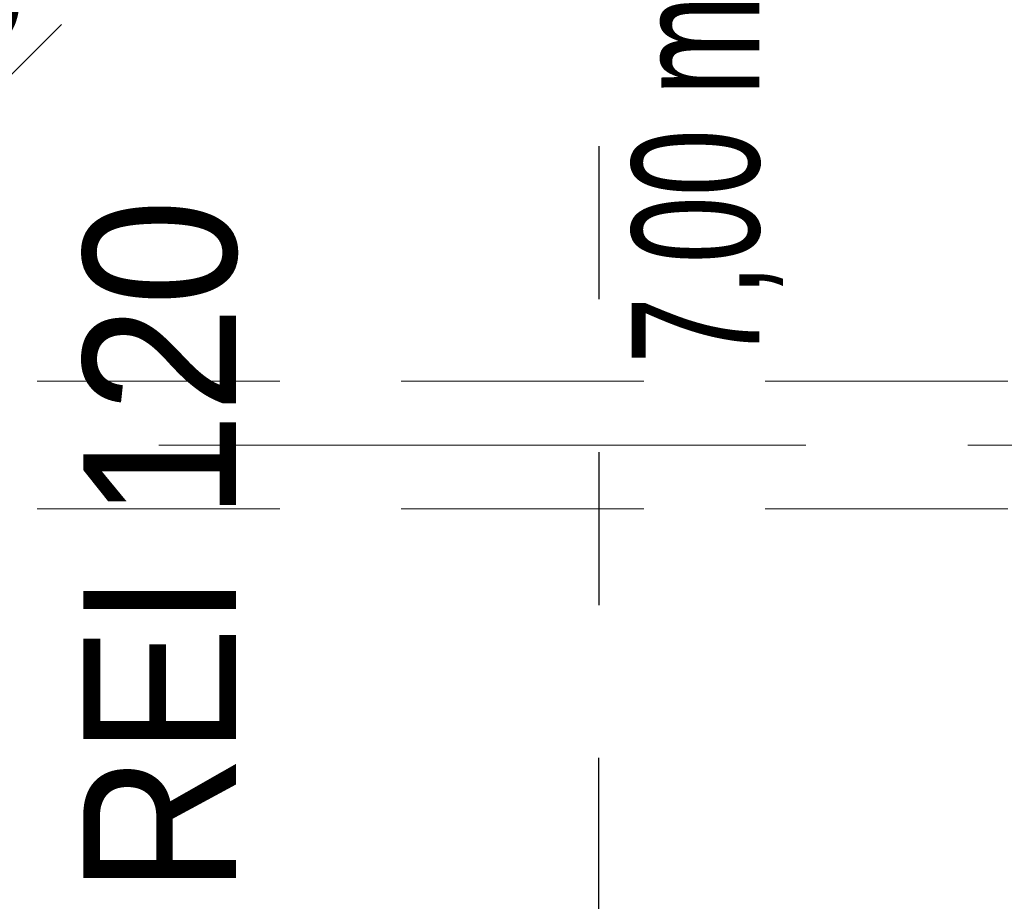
# Model space of a CAD drawing. Header units: centimetres. Extents: x -1631 to 1829, y -257 to 3158.
# Tile 50 of 129: x 299 to 492, y 799 to 972. Entities that reach past the tile are written whole.
import ezdxf

# ---------------------------------------------------------------- set-up
doc = ezdxf.new("R2010")
doc.units = ezdxf.units.CM
for name, pattern in [('Dash', [60, 30, -30]), ('Oś', [222.25, 127, -31.75, 31.75, -31.75]), ('Ukryte', [71.438, 47.625, -23.813])]:
    doc.linetypes.add(name, pattern=pattern)
for name, color, linetype, lineweight in [('A-ANNO-DIMS', 211, 'Continuous', 13), ('A-ANNO-DIMS-100', 211, 'Continuous', 13), ('A-DETL', 90, 'Continuous', 9), ('A-DETL-HDLN', 90, 'Ukryte', 9), ('G-ANNO-TEXT', 231, 'Continuous', 13), ('S-GRID', 1, 'Continuous', 13)]:
    doc.layers.add(name, color=color, linetype=linetype, lineweight=lineweight)
doc.styles.add('Arial Narrow_4', font='ARIALN.TTF', dxfattribs={"height": 25})
doc.styles.add('Arial Narrow_5', font='ARIALN.TTF', dxfattribs={"height": 20})
doc.styles.add('Arial_9', font='arial.ttf', dxfattribs={"width": 0.9, "height": 30})
doc.dimstyles.new('Diagonal_1_100__0__wewnętrzne', dxfattribs={"dimscale": 30.48, "dimtxt": 20.468619, "dimasz": 0.656168, "dimexe": 0.164042, "dimexo": 0.0625, "dimgap": 0.032808, "dimtad": 1, "dimdec": 0, "dimdsep": 46, "dimtxsty": 'Arial Narrow_5', "dimblk1": 'OBLIQUE', "dimblk2": 'OBLIQUE', "dimsah": 1, "dimcen": 0.09, "dimazin": 0, "dimtfac": 1, "dimtdec": 4, "dimtix": 1, "dimtmove": 0, "dimatfit": 3, "dimfxl": 0.164042, "dimfxlon": 1, "dimtvp": 1, "dimtolj": 1, "dimtzin": 0, "dimarcsym": 2})

# ---------------------------------------------------------------- blocks, each defined once
blk = doc.blocks.new('DIMBLOCK159-6_piętro IV __13_80 m_ - stan projektowany')
at = {"layer": 'A-ANNO-DIMS-100', "transparency": 16777216}
for p, q in [((277.38, 960.85), (287.38, 970.85)), ((297.38, 960.85), (307.38, 970.85)), ((277.38, 965.85), (277.38, 955.85)), ((277.38, 960.85), (277.38, 965.85)), ((297.38, 965.85), (297.38, 955.85)), ((297.38, 960.85), (297.38, 965.85)), ((277.38, 960.85), (267.38, 950.85)), ((277.38, 960.85), (297.38, 960.85)), ((297.38, 960.85), (287.38, 950.85))]:
    blk.add_line(p, q, dxfattribs=at)
at = {"layer": 'A-ANNO-DIMS-100', "color": 0, "transparency": 16777216, "insert": (274.71, 987.7), "char_height": 20, "width": 30.4105, "attachment_point": 1, "line_spacing_factor": 0.974696, "style": 'Arial Narrow_5'}
blk.add_mtext('20', dxfattribs=at)
blk = doc.blocks.new('_Oblique')
at = {"color": 0, "linetype": 'ByBlock', "lineweight": -2}
blk.add_line((-0.5, -0.5), (0.5, 0.5), dxfattribs=at)

msp = doc.modelspace()

# ---------------------------------------------------------------- linework, layer by layer
at = {"layer": 'A-DETL', "linetype": 'Dash', "lineweight": 25}
msp.add_open_spline([(412.84, 1006.95), (412.84, 497.96), (412.84, 435.33), (370.99, 410.92), (291.38, 409.33)], degree=3, knots=[0, 0, 0, 0, 6.781245, 8.866954, 8.866954, 8.866954, 8.866954], dxfattribs=at)
at = {"layer": 'A-DETL-HDLN'}
for p, q in [((-1197.62, 900.83), (1172.38, 900.83)), ((-1197.62, 875.83), (1172.38, 875.83))]:
    msp.add_line(p, q, dxfattribs=at)
at = {"layer": 'S-GRID', "linetype": 'Oś'}
msp.add_line((1342.46, 888.33), (-1368.76, 888.33), dxfattribs=at)

# ---------------------------------------------------------------- texts
at = {"layer": 'G-ANNO-TEXT', "color": 11, "insert": (419.29, 903.98), "char_height": 25, "width": 88.88, "attachment_point": 1, "rotation": 90, "line_spacing_factor": 0.949189, "style": 'Arial Narrow_4'}
msp.add_mtext('\\pxt5.08,10.16,15.24,20.32,25.4,30.48,35.56,40.64,45.72,50.8,55.88,60.96,66.04,71.12,76.2,81.28,86.36,91.44,96.52,101.6,106.68,111.76,116.84,121.92,127,132.08,137.16,142.24,147.32,152.4,157.48,162.56;{7,00 m}', dxfattribs=at)
at = {"layer": 'G-ANNO-TEXT', "color": 1, "insert": (311.65, 800.32), "char_height": 30, "width": 140.7132, "attachment_point": 1, "rotation": 90, "line_spacing_factor": 0.936439, "style": 'Arial_9'}
msp.add_mtext('\\pxt3.81,7.62,11.43,15.24,19.05,22.86,26.67,30.48,34.29,38.1,41.91,45.72,49.53,53.34,57.15,60.96,64.77,68.58,72.39,76.2,80.01,83.82,87.63,91.44,95.25,99.06,102.87,106.68,110.49,114.3,118.11,121.92;{REI 120}', dxfattribs=at)

# ---------------------------------------------------------------- dimensions: what is measured, and where the dimension line sits
at = {"layer": 'A-ANNO-DIMS'}
dim = msp.add_linear_dim(base=(297.38, 960.85), p1=(277.38, 965.85), p2=(297.38, 965.85), dimstyle='Diagonal_1_100__0__wewnętrzne', override={"dimpost": '<>', "dimfxl": 20}, dxfattribs=at)
dim.commit()
dim.dimension.update_dxf_attribs({"geometry": 'DIMBLOCK159-6_piętro IV __13_80 m_ - stan projektowany', "text_midpoint": (287.38, 972.06)})

doc.saveas('drawing.dxf')
